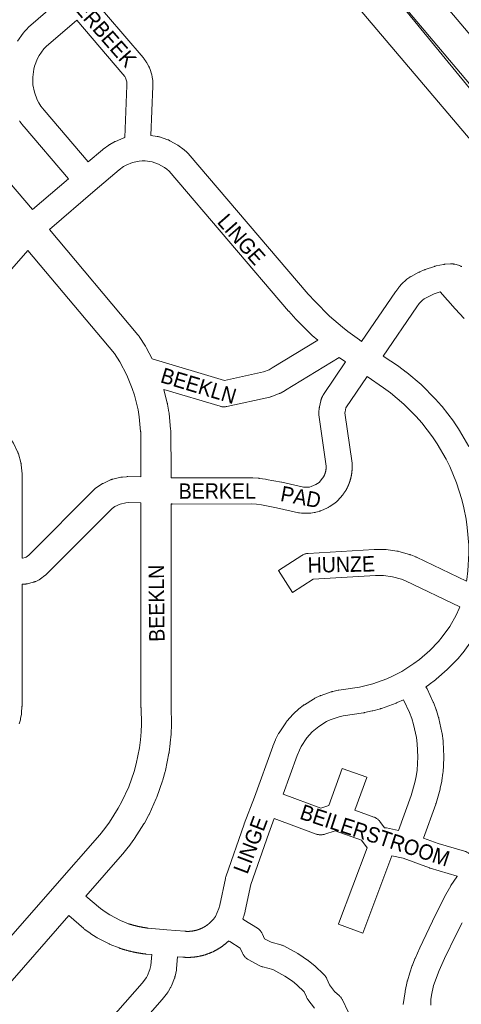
# Model space of a CAD drawing. Header units: metres. Extents: x 123819 to 142731, y 393440 to 405763.
# Tile 85 of 256: x 131569 to 131790, y 395287 to 395780. Entities that reach past the tile are written whole.
import ezdxf
from ezdxf.enums import TextEntityAlignment as Align

# ---------------------------------------------------------------- set-up
doc = ezdxf.new("R2010")
doc.units = ezdxf.units.M
doc.header["$MEASUREMENT"] = 0
for name, color, linetype, lineweight in [('gs-anno-wegen algemeen tekst', 7, 'Continuous', 0), ('gs-knt-aanvullende hoofdweg', 7, 'Continuous', 0), ('gs-knt-fietspaden', 7, 'Continuous', 0), ('gs-knt-hoofdweg', 7, 'Continuous', 0), ('gs-knt-wegen algemeen', 7, 'Continuous', 0), ('gs-vlk-plantopografie wegen algemeen', 7, 'Continuous', 0)]:
    doc.layers.add(name, color=color, linetype=linetype, lineweight=lineweight)
doc.styles.add('Style-Arial', font='arial.ttf')

msp = doc.modelspace()

# ---------------------------------------------------------------- linework, layer by layer
at = {"layer": 'gs-knt-aanvullende hoofdweg', "color": 7, "linetype": 'Continuous', "flags": 128}
for points in [[(131514.2, 395757), (131575.69, 395684.89)], [(131584.11, 395674.95), (131628.44, 395622.2), (131628.64, 395621.95), (131628.83, 395621.69), (131629.01, 395621.42), (131632.17, 395616.48), (131632.34, 395616.21), (131632.49, 395615.93), (131635.47, 395610.27)], [(131629.92, 395551.14), (131629.79, 395573.74), (131629.78, 395573.75), (131629.06, 395581.24), (131628.47, 395584.7), (131626.65, 395592.06), (131625.55, 395595.41), (131622.83, 395602.05), (131619.35, 395608.65), (131616.62, 395612.91), (131573.38, 395664.36)], [(131641.42, 395594.89), (131643.12, 395588.05), (131643.18, 395587.78), (131643.23, 395587.51), (131643.92, 395583.5), (131643.96, 395583.22), (131643.99, 395582.95), (131644.77, 395574.85), (131644.79, 395574.52), (131644.79, 395574.51), (131644.8, 395574.2), (131644.8, 395574.18), (131645, 395553.29), (131645, 395553.21), (131644.99, 395550.58)], [(131535.64, 395287.84), (131586.78, 395346.3), (131609.28, 395372.01), (131611.83, 395375.16), (131614.17, 395378.34), (131618.58, 395385.28), (131620.42, 395388.67), (131623.8, 395396.07), (131626.5, 395403.75), (131627.52, 395407.47), (131629.16, 395415.53), (131629.67, 395419.44), (131630.02, 395423.45), (131630.17, 395427.4), (131629.96, 395435.53), (131629.95, 395435.72), (131629.94, 395535.58), (131629.94, 395535.59), (131629.94, 395538.11)], [(131644.97, 395537.56), (131644.97, 395435.83), (131645.2, 395427.55), (131645.2, 395427.3), (131645.19, 395427.05), (131645.02, 395422.68), (131645, 395422.34), (131644.62, 395417.98), (131644.59, 395417.64), (131644.01, 395413.31), (131643.97, 395413.05), (131643.93, 395412.8), (131642.19, 395404.23), (131642.13, 395403.98), (131642.07, 395403.73), (131640.91, 395399.52), (131640.84, 395399.27), (131640.76, 395399.02), (131637.86, 395390.78), (131637.74, 395390.45), (131637.61, 395390.14), (131633.97, 395382.19), (131633.86, 395381.96), (131633.74, 395381.73), (131631.66, 395377.89), (131631.53, 395377.66), (131631.4, 395377.44), (131626.71, 395370.06), (131626.57, 395369.85), (131626.42, 395369.64), (131623.82, 395366.12), (131623.61, 395365.85), (131620.86, 395362.45), (131620.68, 395362.23), (131602.4, 395341.34)], [(131593.83, 395331.54), (131542.65, 395273.05), (131478.93, 395200.22), (131475.37, 395196.02), (131472.04, 395191.82), (131465.88, 395183.16), (131463, 395178.63), (131460.29, 395174.01), (131455.23, 395164.27), (131450.82, 395154.52)]]:
    msp.add_lwpolyline(points, dxfattribs=at)
at = {"layer": 'gs-knt-fietspaden', "color": 7, "linetype": 'Continuous', "flags": 128}
for points in [[(131761, 395287.08), (131762.02, 395293.48), (131762.03, 395293.57), (131762.05, 395293.67), (131763.1, 395298.54), (131763.14, 395298.69), (131763.18, 395298.83), (131764.43, 395302.89), (131764.45, 395302.96), (131765.62, 395306.51), (131765.65, 395306.6), (131765.69, 395306.69), (131766.93, 395309.85), (131766.97, 395309.93), (131767, 395310.01), (131769.46, 395315.43), (131769.48, 395315.48), (131777.2, 395331.89), (131777.23, 395331.97), (131781.68, 395340.86), (131781.72, 395340.95), (131781.77, 395341.03), (131784.85, 395346.41), (131784.91, 395346.52), (131784.98, 395346.63), (131787.95, 395351.04), (131788.01, 395351.13), (131788.09, 395351.23), (131788.13, 395351.29)], [(131790.66, 395327.93), (131787.52, 395322.12), (131781.69, 395310.09), (131779.07, 395304.02), (131776.22, 395296.52), (131775.18, 395291.81), (131774.95, 395289.51), (131774.88, 395286.77)]]:
    msp.add_lwpolyline(points, dxfattribs=at)
at = {"layer": 'gs-knt-hoofdweg', "color": 7, "linetype": 'Continuous', "flags": 128}
for points in [[(131655.89, 395934.71), (131709.79, 395868.97), (131744.34, 395831.88), (131744.6, 395831.59), (131808.36, 395756.02), (131959.34, 395579.46), (132073.38, 395448.41), (132073.61, 395448.14), (132073.82, 395447.85), (132074.03, 395447.56), (132074.21, 395447.26), (132074.39, 395446.96), (132074.55, 395446.64), (132074.7, 395446.32), (132074.83, 395445.99), (132076.56, 395441.43)], [(132012.8, 395462.61), (131998.95, 395482.27), (131852.71, 395652.61), (131792.78, 395722.15), (131792.74, 395722.2), (131688.97, 395844.54), (131630.95, 395911.35)], [(131804.94, 395732.58), (131864.11, 395663.92), (131796.17, 395745.63), (131796.14, 395745.67), (131733.33, 395820.1), (131804.94, 395732.59), (131804.94, 395732.59), (131804.94, 395732.58)]]:
    msp.add_lwpolyline(points, dxfattribs=at)
at = {"layer": 'gs-knt-wegen algemeen', "color": 7, "linetype": 'Continuous', "flags": 128}
for points in [[(131603.45, 395793.14), (131630.98, 395760.96), (131631.14, 395760.77), (131631.29, 395760.57), (131632.59, 395758.78), (131632.76, 395758.54), (131632.92, 395758.29), (131633.06, 395758.03), (131633.86, 395756.55), (131633.99, 395756.29), (131634.11, 395756.02), (131634.22, 395755.75), (131634.32, 395755.48), (131635.36, 395752.28), (131635.44, 395752.01), (131635.51, 395751.72), (131635.57, 395751.44), (131635.62, 395751.16), (131635.85, 395749.49), (131635.88, 395749.23), (131635.9, 395748.97), (131635.91, 395748.71), (131635.94, 395747.03), (131635.94, 395746.84), (131635.93, 395746.64), (131634.91, 395722)], [(131568.13, 395769.17), (131570.96, 395773.16), (131571.12, 395773.37), (131571.29, 395773.58), (131571.46, 395773.77), (131573.12, 395775.58), (131573.3, 395775.77), (131573.48, 395775.95), (131573.67, 395776.12), (131589.34, 395789.61)], [(131621.83, 395720.9), (131622.91, 395746.99), (131622.89, 395748.09), (131622.8, 395748.8), (131622.12, 395750.9), (131621.81, 395751.47), (131620.92, 395752.69), (131597.8, 395779.72), (131582.46, 395766.51), (131581.34, 395765.28), (131578.97, 395761.95), (131578.18, 395760.49), (131576.69, 395756.68), (131576.28, 395755.08), (131575.77, 395751.15), (131575.9, 395747.33), (131576.66, 395743.57), (131578.06, 395739.87), (131578.89, 395738.29), (131579.9, 395736.69), (131581.45, 395734.69), (131603.6, 395708.71)], [(131593.7, 395700.26), (131571.44, 395726.36), (131571.33, 395726.48), (131571.23, 395726.61), (131569.4, 395728.98), (131569.23, 395729.22)], [(131634.91, 395722), (131638.02, 395721.53), (131638.31, 395721.48), (131638.59, 395721.42), (131638.87, 395721.34), (131639.15, 395721.26), (131643.38, 395719.82), (131643.65, 395719.72), (131643.92, 395719.61), (131644.18, 395719.48), (131644.44, 395719.35), (131648.35, 395717.18), (131648.6, 395717.03), (131648.84, 395716.87), (131649.08, 395716.7), (131650.87, 395715.37), (131650.87, 395715.37), (131650.87, 395715.37)], [(131603.6, 395708.71), (131610.68, 395714.76), (131610.85, 395714.9), (131611.03, 395715.04), (131613.82, 395717.1), (131614.02, 395717.25), (131614.23, 395717.38), (131614.44, 395717.51), (131616.37, 395718.63), (131616.63, 395718.77), (131616.89, 395718.9), (131617.16, 395719.01), (131621.29, 395720.71), (131621.56, 395720.81), (131621.83, 395720.9)], [(131650.87, 395715.37), (131651.1, 395715.19), (131651.32, 395715), (131652.99, 395713.51), (131653.2, 395713.31), (131653.4, 395713.1), (131653.59, 395712.89), (131713.64, 395642.62), (131717.02, 395638.84), (131724.28, 395631.61), (131730.76, 395625.99), (131733.42, 395623.88), (131739.21, 395619.65), (131740.3, 395618.9)], [(131718.33, 395619.54), (131715.58, 395621.92), (131715.41, 395622.07), (131715.25, 395622.23), (131707.7, 395629.75), (131707.57, 395629.88), (131707.45, 395630.02), (131703.89, 395633.99), (131703.79, 395634.1), (131643.98, 395704.1), (131642.85, 395705.11), (131641.64, 395706.01), (131638.63, 395707.68), (131635.51, 395708.74), (131632.1, 395709.25), (131630.6, 395709.28), (131629.06, 395709.16), (131625.69, 395708.44), (131622.5, 395707.13), (131621.27, 395706.42), (131618.96, 395704.71), (131607.1, 395694.58), (131584.11, 395674.95)], [(131575.69, 395684.89), (131593.7, 395700.26)], [(131573.38, 395664.36), (131528.19, 395612.93), (131562.89, 395572.59), (131563.07, 395572.38), (131563.24, 395572.15), (131565.73, 395568.7), (131565.89, 395568.46), (131566.04, 395568.22), (131566.18, 395567.97), (131566.31, 395567.72), (131568.24, 395563.7), (131568.36, 395563.43), (131568.47, 395563.16), (131568.57, 395562.89), (131568.65, 395562.61), (131569.84, 395558.31), (131569.92, 395558.02), (131569.98, 395557.74), (131570.02, 395557.45), (131570.05, 395557.16), (131570.46, 395552.71), (131570.48, 395552.42), (131570.49, 395552.13), (131570.54, 395510.46)], [(131776.69, 395656.48), (131776.83, 395656.52), (131776.97, 395656.57), (131777.13, 395656.61), (131777.27, 395656.65), (131777.57, 395656.71), (131781.21, 395657.43), (131781.5, 395657.48), (131781.78, 395657.52), (131782.07, 395657.54), (131784.8, 395657.71), (131785.1, 395657.72), (131785.4, 395657.72), (131785.7, 395657.7), (131786, 395657.67), (131786.3, 395657.63), (131786.59, 395657.57), (131786.88, 395657.5), (131788.79, 395656.99), (131789.06, 395656.91), (131789.33, 395656.82), (131789.6, 395656.71), (131789.86, 395656.6), (131790.11, 395656.47), (131790.36, 395656.34)], [(131740.3, 395618.9), (131757.17, 395643.69), (131757.35, 395643.95), (131758.87, 395645.97), (131759.02, 395646.16), (131759.18, 395646.34), (131760.31, 395647.63), (131760.46, 395647.8), (131760.62, 395647.96), (131760.78, 395648.12), (131762.2, 395649.43), (131762.42, 395649.63), (131762.65, 395649.81), (131762.88, 395649.98), (131764.38, 395651.04), (131764.61, 395651.19), (131764.84, 395651.33), (131765.08, 395651.47), (131768.97, 395653.52), (131769.19, 395653.63), (131769.41, 395653.73), (131771.64, 395654.7), (131771.87, 395654.79), (131772.1, 395654.88), (131776.68, 395656.47)], [(131776.68, 395656.47), (131776.69, 395656.47), (131776.69, 395656.48)], [(131776.68, 395656.47), (131776.69, 395656.47), (131776.69, 395656.48)], [(131779.65, 395643.72), (131776.62, 395642.66), (131774.83, 395641.89), (131771.52, 395640.14), (131770.72, 395639.58), (131769.88, 395638.8), (131769.13, 395637.94), (131767.84, 395636.24), (131751.08, 395611.59)], [(131635.47, 395610.27), (131671.66, 395599.39), (131691.19, 395603.69), (131694, 395604.77), (131695.52, 395605.64), (131718.33, 395619.54)], [(131729.14, 395610.88), (131702.21, 395594.47), (131702.04, 395594.37), (131700, 395593.21), (131699.79, 395593.09), (131699.57, 395592.98), (131699.34, 395592.88), (131699.12, 395592.79), (131695.39, 395591.36), (131695.16, 395591.28), (131694.93, 395591.2), (131694.7, 395591.14), (131694.46, 395591.08), (131672.81, 395586.31), (131672.52, 395586.26), (131672.22, 395586.21), (131671.92, 395586.18), (131671.62, 395586.17), (131671.32, 395586.16), (131671.02, 395586.17), (131670.72, 395586.2), (131670.42, 395586.24), (131670.12, 395586.29), (131669.83, 395586.36), (131669.54, 395586.44), (131641.42, 395594.89)], [(131644.99, 395550.58), (131645.63, 395550.56), (131685.32, 395550.66), (131685.59, 395550.65), (131685.86, 395550.63), (131688.9, 395550.39), (131689.09, 395550.37), (131689.27, 395550.34), (131692.22, 395549.93), (131692.5, 395549.88), (131700.2, 395548.45), (131700.45, 395548.4), (131711.29, 395545.96), (131711.56, 395545.92), (131713.5, 395545.93), (131714.26, 395546.04), (131715.13, 395546.29), (131717.47, 395547.31), (131719, 395548.36), (131720.78, 395550.41), (131721.35, 395551.27), (131721.39, 395551.34), (131721.42, 395551.42), (131721.46, 395551.49), (131721.5, 395551.57), (131721.53, 395551.65), (131721.57, 395551.72), (131721.61, 395551.8), (131721.64, 395551.88), (131721.67, 395551.96), (131721.71, 395552.03), (131721.74, 395552.11), (131721.77, 395552.19), (131721.8, 395552.27), (131721.83, 395552.35), (131721.86, 395552.43), (131721.89, 395552.51), (131721.92, 395552.59), (131721.95, 395552.67), (131721.98, 395552.75), (131722.01, 395552.83), (131722.03, 395552.91), (131722.06, 395552.99), (131722.08, 395553.07), (131722.11, 395553.15), (131722.13, 395553.23), (131722.15, 395553.31), (131722.18, 395553.4), (131722.2, 395553.48), (131722.22, 395553.56), (131722.24, 395553.64), (131722.26, 395553.73), (131722.28, 395553.81), (131722.3, 395553.89), (131722.32, 395553.97), (131722.33, 395554.06), (131722.35, 395554.14), (131722.37, 395554.22), (131722.38, 395554.31), (131722.4, 395554.39), (131722.41, 395554.47), (131722.42, 395554.56), (131722.44, 395554.64), (131722.45, 395554.73), (131722.46, 395554.81), (131722.47, 395554.89), (131722.48, 395554.98), (131722.49, 395555.06), (131722.5, 395555.15), (131722.51, 395555.23), (131722.51, 395555.32), (131722.52, 395555.4), (131722.53, 395555.48), (131722.53, 395555.57), (131722.54, 395555.65), (131722.54, 395555.74), (131722.54, 395555.82), (131722.55, 395555.91), (131722.55, 395555.99), (131722.55, 395556.08), (131722.55, 395556.16), (131722.55, 395556.25), (131722.55, 395556.33), (131722.55, 395556.42), (131722.55, 395556.5), (131718.96, 395582.14), (131718.92, 395582.44), (131718.9, 395582.74), (131718.89, 395583.04), (131718.9, 395583.35), (131718.92, 395583.65), (131719.08, 395585.33), (131719.11, 395585.59), (131719.15, 395585.86), (131719.2, 395586.12), (131719.88, 395589.23), (131719.94, 395589.48), (131720.02, 395589.73), (131720.1, 395589.98), (131720.19, 395590.23), (131720.29, 395590.47), (131720.66, 395591.31), (131720.79, 395591.57), (131720.92, 395591.83), (131721.07, 395592.07), (131721.22, 395592.32), (131732.26, 395608.63)], [(131732.26, 395608.63), (131729.14, 395610.88)], [(131751.08, 395611.59), (131758.67, 395606.49), (131758.9, 395606.32), (131762.63, 395603.57), (131762.79, 395603.44), (131762.96, 395603.31), (131770.03, 395597.34), (131770.24, 395597.15), (131770.44, 395596.95), (131776.97, 395590.39), (131777.12, 395590.24), (131777.26, 395590.09), (131780.31, 395586.6), (131780.45, 395586.44), (131780.58, 395586.27), (131786.21, 395578.93), (131786.33, 395578.76), (131786.45, 395578.58), (131789.02, 395574.73), (131789.14, 395574.56), (131789.24, 395574.37), (131793.88, 395566.36)], [(131743.03, 395601.31), (131732.43, 395585.64), (131732, 395583.72), (131731.96, 395583.2), (131735.49, 395557.99), (131735.52, 395557.71), (131735.54, 395557.43), (131735.54, 395557.32), (131735.55, 395557.22), (131735.55, 395557.12), (131735.56, 395557.02), (131735.56, 395556.91), (131735.56, 395556.81), (131735.57, 395556.71), (131735.57, 395556.61), (131735.57, 395556.51), (131735.57, 395556.4), (131735.57, 395556.3), (131735.57, 395556.2), (131735.57, 395556.1), (131735.57, 395555.99), (131735.57, 395555.89), (131735.57, 395555.79), (131735.57, 395555.69), (131735.56, 395555.58), (131735.56, 395555.48), (131735.56, 395555.38), (131735.55, 395555.28), (131735.55, 395555.17), (131735.54, 395555.07), (131735.54, 395554.97), (131735.53, 395554.87), (131735.53, 395554.77), (131735.52, 395554.66), (131735.51, 395554.56), (131735.51, 395554.46), (131735.5, 395554.36), (131735.49, 395554.26), (131735.48, 395554.15), (131735.47, 395554.05), (131735.46, 395553.95), (131735.45, 395553.85), (131735.44, 395553.75), (131735.43, 395553.64), (131735.42, 395553.54), (131735.41, 395553.44), (131735.4, 395553.34), (131735.39, 395553.24), (131735.37, 395553.14), (131735.36, 395553.03), (131735.35, 395552.93), (131735.33, 395552.83), (131735.32, 395552.73), (131735.3, 395552.63), (131735.29, 395552.53), (131735.27, 395552.43), (131735.25, 395552.33), (131735.24, 395552.23), (131735.22, 395552.13), (131735.2, 395552.02), (131735.18, 395551.92), (131735.16, 395551.82), (131735.14, 395551.72), (131735.13, 395551.62), (131735.11, 395551.52), (131735.08, 395551.42), (131735.06, 395551.32), (131735.04, 395551.22), (131735.02, 395551.12), (131735, 395551.02), (131734.98, 395550.92), (131734.95, 395550.82), (131734.93, 395550.72), (131734.91, 395550.62), (131734.88, 395550.52), (131734.86, 395550.42), (131734.83, 395550.32), (131734.81, 395550.22), (131734.78, 395550.13), (131734.75, 395550.03), (131734.73, 395549.93), (131734.7, 395549.83), (131734.67, 395549.73), (131734.64, 395549.63), (131734.62, 395549.53), (131734.59, 395549.44), (131734.56, 395549.34), (131734.53, 395549.24), (131734.5, 395549.14), (131734.47, 395549.04), (131734.44, 395548.95), (131734.4, 395548.85), (131734.37, 395548.75), (131734.34, 395548.66), (131734.31, 395548.56), (131734.27, 395548.46), (131734.24, 395548.37), (131734.21, 395548.27), (131734.17, 395548.17), (131734.14, 395548.08), (131734.1, 395547.98), (131734.07, 395547.88), (131734.03, 395547.79), (131733.99, 395547.69), (131733.96, 395547.6), (131733.92, 395547.5), (131733.88, 395547.41), (131733.84, 395547.31), (131733.8, 395547.22), (131733.77, 395547.12), (131733.73, 395547.03), (131733.69, 395546.93), (131733.65, 395546.84), (131733.61, 395546.75), (131733.56, 395546.65), (131733.52, 395546.56), (131733.48, 395546.46), (131733.44, 395546.37), (131733.4, 395546.28), (131733.35, 395546.19), (131733.31, 395546.09), (131733.27, 395546), (131733.22, 395545.91), (131733.18, 395545.82), (131733.13, 395545.72), (131733.09, 395545.63), (131733.04, 395545.54), (131733, 395545.45), (131732.95, 395545.36), (131732.9, 395545.27), (131732.85, 395545.18), (131732.81, 395545.09), (131732.76, 395545), (131732.71, 395544.91), (131732.66, 395544.82), (131732.53, 395544.59), (131732.39, 395544.37), (131731.43, 395542.89), (131731.26, 395542.65), (131731.08, 395542.41), (131730.89, 395542.19), (131728.27, 395539.19), (131728.09, 395538.99), (131727.9, 395538.8), (131727.7, 395538.61), (131727.5, 395538.44), (131727.29, 395538.27), (131727.07, 395538.11), (131724.35, 395536.23), (131724.09, 395536.06), (131723.81, 395535.9), (131723.53, 395535.75), (131723.25, 395535.62), (131719.92, 395534.17), (131719.64, 395534.06), (131719.36, 395533.96), (131719.08, 395533.87), (131717.38, 395533.4), (131717.11, 395533.33), (131716.84, 395533.27), (131716.57, 395533.22), (131714.94, 395532.98), (131714.63, 395532.94), (131714.32, 395532.92), (131714.01, 395532.91), (131711.14, 395532.9), (131710.82, 395532.91), (131710.51, 395532.93), (131710.19, 395532.97), (131709.2, 395533.11), (131708.94, 395533.15), (131708.68, 395533.2), (131697.71, 395535.68), (131690.26, 395537.06), (131687.65, 395537.42), (131685.07, 395537.64), (131645.56, 395537.54), (131645.36, 395537.55), (131644.97, 395537.56)], [(131792.8, 395498.96), (131792.94, 395499.84), (131793.44, 395504.06), (131793.9, 395512.81), (131793.84, 395516.99), (131793.16, 395525.73), (131792.55, 395529.9), (131791.41, 395535.68), (131790.39, 395539.81), (131787.73, 395548.16), (131784.36, 395556.26), (131782.5, 395560.03), (131778.08, 395567.68), (131775.74, 395571.18), (131770.37, 395578.19), (131767.6, 395581.36), (131761.42, 395587.57), (131754.72, 395593.22), (131751.28, 395595.76), (131743.03, 395601.31)], [(131570.54, 395510.46), (131570.73, 395510.46), (131572.26, 395510.85), (131572.48, 395510.95), (131573.8, 395511.93), (131606.77, 395545.01), (131606.99, 395545.23), (131607.23, 395545.43), (131607.48, 395545.63), (131607.73, 395545.81), (131610.02, 395547.35), (131610.24, 395547.5), (131610.47, 395547.63), (131610.71, 395547.76), (131610.96, 395547.88), (131614.63, 395549.56), (131614.87, 395549.66), (131615.11, 395549.75), (131615.35, 395549.84), (131615.6, 395549.91), (131615.85, 395549.97), (131619.79, 395550.9), (131620.02, 395550.95), (131620.26, 395550.99), (131620.5, 395551.02), (131620.74, 395551.05), (131622.76, 395551.21), (131623.07, 395551.23), (131623.39, 395551.23), (131629.92, 395551.14)], [(131629.94, 395538.11), (131623.51, 395538.21), (131622.29, 395538.11), (131619.45, 395537.44), (131616.86, 395536.26), (131615.54, 395535.37), (131582.67, 395502.39), (131582.49, 395502.22), (131582.31, 395502.05), (131582.12, 395501.89), (131581.93, 395501.75), (131579.72, 395500.11), (131579.47, 395499.94), (131579.21, 395499.77), (131578.94, 395499.62), (131578.67, 395499.48), (131577.31, 395498.83), (131577.08, 395498.72), (131576.84, 395498.62), (131576.59, 395498.54), (131576.34, 395498.46), (131576.09, 395498.39), (131573.18, 395497.65), (131572.88, 395497.58), (131572.58, 395497.53), (131572.27, 395497.49), (131571.96, 395497.46), (131571.65, 395497.45), (131570.54, 395497.44)], [(131767.68, 395510.88), (131792.8, 395498.96)], [(131570.54, 395497.44), (131570.44, 395436.59), (131570.44, 395436.38), (131570.43, 395436.17), (131570.22, 395433.07), (131570.2, 395432.84), (131570.18, 395432.6), (131570.14, 395432.37), (131569.76, 395430.19), (131569.7, 395429.9), (131569.63, 395429.61), (131569.05, 395427.48)], [(131602.4, 395341.34), (131609.67, 395335.05), (131611.97, 395333.38), (131614.35, 395331.86), (131619.71, 395329.09), (131623.64, 395327.5), (131623.79, 395327.45), (131623.94, 395327.4), (131624.1, 395327.35), (131624.25, 395327.3), (131624.4, 395327.26), (131624.55, 395327.21), (131624.71, 395327.16), (131624.86, 395327.12), (131625.01, 395327.07), (131625.16, 395327.03), (131625.32, 395326.98), (131625.47, 395326.94), (131625.62, 395326.89), (131625.78, 395326.85), (131625.93, 395326.81), (131626.08, 395326.76), (131626.24, 395326.72), (131626.39, 395326.68), (131626.55, 395326.64), (131626.7, 395326.6), (131626.85, 395326.56), (131627.01, 395326.52), (131627.16, 395326.48), (131627.32, 395326.44), (131627.47, 395326.4), (131627.63, 395326.36), (131627.78, 395326.33), (131627.94, 395326.29), (131628.09, 395326.25), (131628.25, 395326.22), (131628.4, 395326.18), (131628.56, 395326.15), (131628.72, 395326.11), (131628.87, 395326.08), (131629.03, 395326.05), (131629.18, 395326.01), (131629.34, 395325.98), (131629.5, 395325.95), (131629.65, 395325.92), (131629.81, 395325.89), (131629.96, 395325.86), (131630.12, 395325.83), (131630.28, 395325.8), (131630.43, 395325.77), (131630.59, 395325.74), (131630.75, 395325.71), (131630.91, 395325.68), (131631.06, 395325.66), (131631.22, 395325.63), (131631.38, 395325.6), (131631.53, 395325.58), (131631.69, 395325.55), (131631.85, 395325.53), (131632.01, 395325.5), (131632.17, 395325.48), (131632.32, 395325.46), (131632.48, 395325.43), (131632.64, 395325.41), (131632.8, 395325.39), (131632.95, 395325.37), (131633.11, 395325.35), (131633.27, 395325.33), (131633.43, 395325.31), (131633.59, 395325.29), (131642.89, 395324.5), (131651.94, 395323.72), (131652.04, 395323.71), (131652.15, 395323.7), (131652.26, 395323.69), (131652.36, 395323.69), (131652.47, 395323.68), (131652.58, 395323.67), (131652.69, 395323.67), (131652.79, 395323.67), (131652.9, 395323.66), (131653.01, 395323.66), (131653.11, 395323.66), (131653.22, 395323.66), (131653.33, 395323.66), (131653.43, 395323.66), (131653.54, 395323.66), (131653.65, 395323.66), (131653.76, 395323.66), (131653.86, 395323.67), (131653.97, 395323.67), (131654.08, 395323.68), (131654.18, 395323.68), (131654.29, 395323.69), (131654.4, 395323.69), (131654.5, 395323.7), (131654.61, 395323.71), (131654.72, 395323.72), (131654.83, 395323.73), (131654.93, 395323.74), (131655.04, 395323.75), (131655.14, 395323.76), (131655.25, 395323.77), (131655.36, 395323.79), (131655.46, 395323.8), (131655.57, 395323.81), (131655.68, 395323.83), (131655.78, 395323.84), (131655.89, 395323.86), (131655.99, 395323.88), (131656.1, 395323.9), (131656.2, 395323.91), (131656.31, 395323.93), (131656.42, 395323.95), (131656.52, 395323.97), (131656.62, 395323.99), (131656.73, 395324.02), (131656.83, 395324.04), (131656.94, 395324.06), (131657.04, 395324.09), (131657.15, 395324.11), (131657.25, 395324.14), (131657.36, 395324.16), (131657.46, 395324.19), (131657.56, 395324.22), (131657.67, 395324.24), (131657.77, 395324.27), (131657.87, 395324.3), (131657.98, 395324.33), (131658.08, 395324.36), (131658.18, 395324.39), (131658.28, 395324.42), (131658.28, 395324.43), (131658.29, 395324.43), (131658.39, 395324.46), (131658.49, 395324.49), (131658.59, 395324.53), (131658.69, 395324.56), (131658.79, 395324.6), (131658.89, 395324.63), (131658.99, 395324.67), (131659.09, 395324.7), (131659.19, 395324.74), (131659.29, 395324.78), (131659.39, 395324.82), (131659.49, 395324.86), (131659.59, 395324.9), (131659.69, 395324.94), (131659.79, 395324.98), (131659.89, 395325.03), (131659.99, 395325.07), (131660.08, 395325.11), (131660.18, 395325.16), (131660.28, 395325.2), (131660.37, 395325.25), (131660.47, 395325.29), (131660.57, 395325.34), (131660.66, 395325.39), (131660.76, 395325.44), (131660.86, 395325.49), (131660.95, 395325.54), (131661.04, 395325.59), (131661.14, 395325.64), (131661.23, 395325.69), (131661.33, 395325.74), (131661.42, 395325.79), (131661.51, 395325.84), (131661.61, 395325.9), (131661.7, 395325.95), (131661.79, 395326.01), (131661.88, 395326.06), (131661.97, 395326.12), (131662.06, 395326.18), (131662.15, 395326.23), (131662.25, 395326.29), (131662.34, 395326.35), (131662.42, 395326.41), (131662.51, 395326.47), (131662.6, 395326.53), (131662.69, 395326.59), (131662.78, 395326.65), (131662.87, 395326.71), (131662.95, 395326.77), (131663.04, 395326.84), (131663.13, 395326.9), (131663.21, 395326.96), (131663.3, 395327.03), (131663.38, 395327.09), (131663.47, 395327.16), (131663.55, 395327.23), (131663.63, 395327.29), (131663.72, 395327.36), (131663.8, 395327.43), (131663.88, 395327.5), (131663.96, 395327.57), (131664.05, 395327.64), (131664.13, 395327.71), (131664.21, 395327.78), (131664.29, 395327.85), (131664.37, 395327.92), (131664.45, 395327.99), (131664.52, 395328.06), (131666.14, 395329.81), (131667.19, 395331.07), (131668.9, 395335.08), (131669.34, 395336.72), (131672.16, 395350.13), (131672.22, 395350.41), (131672.29, 395350.68), (131672.38, 395350.94), (131681.57, 395377.26), (131681.63, 395377.43), (131686.72, 395390.8), (131695.87, 395416.2), (131695.95, 395416.42), (131697.17, 395419.46), (131697.28, 395419.7), (131697.39, 395419.94), (131698.6, 395422.36), (131698.73, 395422.61), (131698.87, 395422.84), (131699.02, 395423.07), (131702.38, 395428.1), (131702.54, 395428.34), (131702.72, 395428.56), (131702.9, 395428.78), (131706.06, 395432.37), (131706.23, 395432.55), (131706.39, 395432.72), (131706.57, 395432.88), (131708.57, 395434.71), (131708.75, 395434.87), (131708.94, 395435.02), (131711.07, 395436.69), (131711.27, 395436.84), (131711.46, 395436.97), (131711.66, 395437.1), (131716.27, 395439.95), (131716.48, 395440.07), (131716.69, 395440.19), (131716.9, 395440.3), (131719.35, 395441.46), (131719.57, 395441.56), (131719.79, 395441.65), (131720.02, 395441.73), (131725.14, 395443.5), (131725.37, 395443.58), (131725.6, 395443.64), (131725.83, 395443.7), (131728.48, 395444.3), (131728.73, 395444.35), (131728.97, 395444.39), (131739.16, 395445.87), (131742.59, 395446.64), (131745.96, 395447.58), (131752.86, 395450.08), (131756.02, 395451.51), (131760.34, 395453.79), (131766.48, 395457.73), (131769.22, 395459.8), (131774.35, 395464.3), (131778.78, 395468.8), (131780.62, 395471.03), (131784.37, 395476.32), (131787.56, 395481.92), (131789.07, 395485.25), (131789.39, 395486.16)], [(131800.67, 395479.3), (131799.29, 395476.26), (131799.16, 395476), (131799.02, 395475.74), (131795.53, 395469.6), (131795.42, 395469.42), (131795.3, 395469.23), (131795.18, 395469.06), (131791.1, 395463.3), (131790.96, 395463.11), (131790.81, 395462.93), (131788.64, 395460.29), (131788.45, 395460.07), (131788.25, 395459.86), (131783.46, 395454.99), (131783.29, 395454.83), (131783.11, 395454.67), (131783.11, 395454.67), (131783.11, 395454.66)], [(131783.11, 395454.66), (131777.63, 395449.86), (131777.45, 395449.7), (131777.26, 395449.56), (131774.14, 395447.19), (131773.93, 395447.05), (131773.73, 395446.91), (131772.47, 395446.1)], [(131772.47, 395446.1), (131772.76, 395445.62), (131772.87, 395445.42), (131772.98, 395445.22), (131773.09, 395445.01), (131776.15, 395438.44), (131776.25, 395438.19), (131776.35, 395437.94), (131777.61, 395434.54), (131777.67, 395434.37), (131777.72, 395434.2), (131778.79, 395430.74), (131778.86, 395430.48), (131778.92, 395430.22), (131780.47, 395423.14), (131780.52, 395422.88), (131780.56, 395422.61), (131781.04, 395419.02), (131781.07, 395418.75), (131781.09, 395418.48), (131781.45, 395411.25), (131781.46, 395411.01), (131781.46, 395410.77), (131781.45, 395410.53), (131781.01, 395403.3), (131780.98, 395403.03), (131780.95, 395402.76), (131780.43, 395399.18), (131780.4, 395399), (131780.37, 395398.82), (131779.66, 395395.27), (131779.6, 395395.01), (131779.53, 395394.75), (131777.52, 395387.79), (131777.45, 395387.58), (131777.38, 395387.37)], [(131761.2, 395439.57), (131757.99, 395438.12), (131757.76, 395438.02), (131757.53, 395437.93), (131750.17, 395435.26), (131749.93, 395435.18), (131749.69, 395435.1), (131745.92, 395434.05), (131745.76, 395434.01), (131745.6, 395433.97), (131741.77, 395433.12), (131741.53, 395433.07), (131741.29, 395433.03), (131731.1, 395431.54), (131729.05, 395431.08), (131724.61, 395429.54), (131722.81, 395428.69), (131718.82, 395426.22), (131717.16, 395424.92), (131715.6, 395423.5), (131712.96, 395420.5), (131710.06, 395416.17), (131709.15, 395414.35), (131708.08, 395411.68), (131701.13, 395392.39)], [(131777.38, 395387.37), (131771.2, 395370.38), (131778.51, 395367.66), (131791.83, 395363.77), (131792.13, 395363.68), (131792.42, 395363.57), (131792.71, 395363.44), (131792.99, 395363.3), (131793.27, 395363.15), (131793.54, 395362.99), (131793.8, 395362.81), (131794.05, 395362.62), (131794.29, 395362.42), (131794.52, 395362.21), (131794.74, 395361.98), (131794.95, 395361.75), (131795.15, 395361.51), (131795.34, 395361.25), (131795.49, 395361.02)], [(131696.61, 395380.18), (131693.83, 395372.88), (131684.81, 395347.05), (131682.04, 395333.87), (131682.01, 395333.71), (131681.97, 395333.55), (131681.37, 395331.29), (131681.28, 395330.99), (131681.18, 395330.69), (131681.06, 395330.4), (131680.83, 395329.86)], [(131635.29, 395312.08), (131632.37, 395312.33), (131632.17, 395312.35), (131631.96, 395312.37), (131631.76, 395312.4), (131631.55, 395312.42), (131631.35, 395312.45), (131631.14, 395312.48), (131630.94, 395312.5), (131630.74, 395312.53), (131630.53, 395312.56), (131630.33, 395312.59), (131630.13, 395312.62), (131629.92, 395312.65), (131629.72, 395312.68), (131629.52, 395312.71), (131629.31, 395312.75), (131629.11, 395312.78), (131628.91, 395312.82), (131628.7, 395312.85), (131628.5, 395312.89), (131628.3, 395312.92), (131628.1, 395312.96), (131627.89, 395313), (131627.69, 395313.03), (131627.49, 395313.07), (131627.29, 395313.11), (131627.09, 395313.15), (131626.89, 395313.19), (131626.68, 395313.23), (131626.48, 395313.28), (131626.28, 395313.32), (131626.08, 395313.36), (131625.88, 395313.41), (131625.68, 395313.45), (131625.48, 395313.5), (131625.28, 395313.54), (131625.08, 395313.59), (131624.88, 395313.63), (131624.68, 395313.68), (131624.48, 395313.73), (131624.28, 395313.78), (131624.08, 395313.83), (131623.88, 395313.88), (131623.68, 395313.93), (131623.48, 395313.98), (131623.28, 395314.03), (131623.08, 395314.09), (131622.88, 395314.14), (131622.68, 395314.19), (131622.49, 395314.25), (131622.29, 395314.3), (131622.09, 395314.36), (131621.89, 395314.42), (131621.69, 395314.47), (131621.5, 395314.53), (131621.3, 395314.59), (131621.1, 395314.65), (131620.91, 395314.71), (131620.71, 395314.77), (131620.51, 395314.83), (131620.32, 395314.89), (131620.12, 395314.96), (131619.92, 395315.02), (131619.73, 395315.08), (131619.53, 395315.15), (131619.34, 395315.21), (131619.15, 395315.28), (131618.96, 395315.35), (131614.56, 395317.12), (131614.27, 395317.25), (131614, 395317.38), (131608.11, 395320.43), (131607.85, 395320.57), (131607.6, 395320.72), (131604.8, 395322.51), (131604.64, 395322.61), (131604.48, 395322.73), (131601.8, 395324.68), (131601.58, 395324.84), (131601.36, 395325.02), (131593.83, 395331.54)], [(131680.83, 395329.86), (131681.4, 395329.45), (131688.2, 395325.21)], [(131688.2, 395325.21), (131688.44, 395325.04), (131688.68, 395324.87), (131688.92, 395324.69), (131689.14, 395324.49), (131689.35, 395324.29), (131689.56, 395324.07), (131689.75, 395323.85), (131689.94, 395323.61), (131690.11, 395323.37), (131690.28, 395323.13), (131690.43, 395322.87), (131690.57, 395322.61), (131690.69, 395322.34), (131691.73, 395320.01), (131694.98, 395318.24), (131699.95, 395316.93), (131700.26, 395316.84), (131700.56, 395316.74), (131700.85, 395316.62), (131701.14, 395316.49), (131701.42, 395316.35), (131708.34, 395312.57), (131708.61, 395312.41), (131708.87, 395312.25), (131713.21, 395309.32), (131713.41, 395309.18), (131713.61, 395309.03), (131716.22, 395306.96), (131716.45, 395306.77), (131716.66, 395306.57), (131721.49, 395301.98), (131721.7, 395301.78), (131721.89, 395301.56), (131722.08, 395301.34), (131722.25, 395301.11), (131722.42, 395300.87), (131722.58, 395300.63), (131722.72, 395300.38), (131722.85, 395300.12), (131722.97, 395299.86), (131724.28, 395296.84), (131726.73, 395293.59), (131729.21, 395291.34), (131729.44, 395291.13), (131729.65, 395290.9), (131729.86, 395290.66), (131730.05, 395290.42), (131730.24, 395290.16), (131730.4, 395289.9), (131730.56, 395289.63), (131730.7, 395289.35), (131733.6, 395283.35)], [(131673.78, 395318.9), (131673.64, 395318.76), (131673.5, 395318.63), (131673.35, 395318.49), (131673.21, 395318.36), (131673.07, 395318.23), (131672.92, 395318.1), (131672.78, 395317.97), (131672.63, 395317.85), (131672.48, 395317.72), (131672.33, 395317.59), (131672.19, 395317.47), (131672.03, 395317.34), (131671.89, 395317.22), (131671.73, 395317.1), (131671.58, 395316.98), (131671.43, 395316.86), (131671.27, 395316.74), (131671.12, 395316.62), (131670.96, 395316.5), (131670.81, 395316.39), (131670.65, 395316.27), (131670.49, 395316.16), (131670.33, 395316.05), (131670.17, 395315.93), (131670.02, 395315.82), (131669.85, 395315.71), (131669.69, 395315.6), (131669.53, 395315.5), (131669.37, 395315.39), (131669.2, 395315.29), (131669.04, 395315.18), (131668.87, 395315.08), (131668.71, 395314.98), (131668.54, 395314.87), (131668.38, 395314.77), (131668.21, 395314.68), (131668.04, 395314.58), (131667.87, 395314.48), (131667.7, 395314.39), (131667.53, 395314.29), (131667.36, 395314.2), (131667.19, 395314.11), (131667.02, 395314.01), (131666.84, 395313.92), (131666.67, 395313.84), (131666.5, 395313.75), (131666.32, 395313.66), (131666.15, 395313.58), (131665.97, 395313.49), (131665.8, 395313.41), (131665.62, 395313.33), (131665.44, 395313.25), (131665.27, 395313.17), (131665.09, 395313.09), (131664.91, 395313.01), (131664.73, 395312.94), (131664.55, 395312.86), (131664.37, 395312.79), (131664.19, 395312.72), (131664.01, 395312.64), (131663.83, 395312.58), (131663.64, 395312.51), (131663.46, 395312.44), (131663.28, 395312.37), (131663.1, 395312.31), (131662.91, 395312.24), (131662.73, 395312.18), (131662.54, 395312.12), (131662.36, 395312.06), (131662.17, 395312), (131661.99, 395311.94), (131661.8, 395311.89), (131661.61, 395311.83), (131661.43, 395311.78), (131661.24, 395311.72), (131661.05, 395311.67), (131660.86, 395311.62), (131660.68, 395311.57), (131660.49, 395311.52), (131660.3, 395311.48), (131660.11, 395311.43), (131659.92, 395311.39), (131659.73, 395311.34), (131659.54, 395311.3), (131659.35, 395311.26), (131659.16, 395311.22), (131658.97, 395311.18), (131658.78, 395311.15), (131658.59, 395311.11), (131658.39, 395311.08), (131658.2, 395311.05), (131658.01, 395311.01), (131657.82, 395310.98), (131657.63, 395310.95), (131657.43, 395310.93), (131657.24, 395310.9), (131657.05, 395310.88), (131656.85, 395310.85), (131656.66, 395310.83), (131656.47, 395310.81), (131656.27, 395310.79), (131656.08, 395310.77), (131655.89, 395310.75), (131655.69, 395310.73), (131655.5, 395310.72), (131655.3, 395310.71), (131655.11, 395310.69), (131654.91, 395310.68), (131654.72, 395310.67), (131654.53, 395310.66), (131654.33, 395310.66), (131654.14, 395310.65), (131653.94, 395310.65), (131653.75, 395310.64), (131653.55, 395310.64), (131653.36, 395310.64), (131653.17, 395310.64), (131652.97, 395310.64), (131652.78, 395310.64), (131652.58, 395310.65), (131652.39, 395310.65), (131652.19, 395310.66), (131652, 395310.67), (131651.8, 395310.68), (131651.61, 395310.69), (131651.42, 395310.7), (131651.22, 395310.71), (131651.03, 395310.73), (131650.83, 395310.74), (131650.82, 395310.74), (131648.27, 395310.96)], [(131716.69, 395285.27), (131713.41, 395289.63), (131713.24, 395289.88), (131713.07, 395290.14), (131712.92, 395290.4), (131712.77, 395290.68), (131712.65, 395290.95), (131711.56, 395293.46), (131707.9, 395296.94), (131705.72, 395298.67), (131701.84, 395301.29), (131695.88, 395304.54), (131690.9, 395305.85), (131690.59, 395305.93), (131690.29, 395306.04), (131690, 395306.15), (131689.71, 395306.29), (131689.43, 395306.43), (131683.56, 395309.65), (131683.29, 395309.8), (131683.04, 395309.96), (131682.79, 395310.14), (131682.56, 395310.32), (131682.33, 395310.52), (131682.11, 395310.73), (131681.9, 395310.94), (131681.7, 395311.17), (131681.51, 395311.41), (131681.33, 395311.65), (131681.17, 395311.9), (131681.01, 395312.16), (131680.87, 395312.43), (131680.74, 395312.7), (131679.62, 395315.22), (131674.32, 395318.52), (131674.14, 395318.64), (131673.96, 395318.76), (131673.78, 395318.9)], [(131589.22, 395250.62), (131630.46, 395297.76), (131632.64, 395300.55), (131633.22, 395301.56), (131634.39, 395304.52), (131634.83, 395306.59), (131635.29, 395312.08)], [(131648.27, 395310.96), (131647.77, 395305.08), (131647.74, 395304.81), (131647.7, 395304.54), (131647.65, 395304.27), (131647.01, 395301.27), (131646.94, 395301.01), (131646.87, 395300.75), (131646.79, 395300.49), (131646.69, 395300.24), (131645.16, 395296.35), (131645.03, 395296.06), (131644.9, 395295.78), (131644.75, 395295.51), (131643.71, 395293.69), (131643.55, 395293.42), (131643.38, 395293.16), (131643.19, 395292.91), (131640.62, 395289.61), (131640.5, 395289.47), (131640.38, 395289.33), (131599.28, 395242.35)]]:
    msp.add_lwpolyline(points, dxfattribs=at)
for points in [[(131789.39, 395486.16), (131762.25, 395499.05), (131760.21, 395499.89), (131755.76, 395501.17), (131751.25, 395501.78), (131747.18, 395501.78), (131716.04, 395499.95), (131705.69, 395493.31, -0.390318), (131705.68, 395493.31), (131698.66, 395504.25, -0.39032), (131698.66, 395504.26), (131710.44, 395511.83), (131710.7, 395511.99), (131710.96, 395512.13), (131711.24, 395512.26), (131711.51, 395512.38), (131711.8, 395512.49), (131712.09, 395512.59), (131712.38, 395512.67), (131712.67, 395512.73), (131712.97, 395512.79), (131713.27, 395512.82), (131713.57, 395512.85), (131746.6, 395514.79), (131746.79, 395514.79), (131746.98, 395514.8), (131751.68, 395514.8), (131751.97, 395514.8), (131752.27, 395514.78), (131752.56, 395514.74), (131757.98, 395514.01), (131758.29, 395513.96), (131758.6, 395513.89), (131758.91, 395513.81), (131764.16, 395512.3), (131764.39, 395512.23), (131764.61, 395512.15), (131764.84, 395512.06), (131767.37, 395511.02), (131767.52, 395510.95), (131767.67, 395510.88), (131767.68, 395510.88), (131767.68, 395510.88)], [(131701.13, 395392.39), (131719.92, 395385.38), (131723.93, 395386.71), (131730.6, 395405.17, -0.382573), (131730.61, 395405.18), (131742.84, 395400.76, -0.382574), (131742.84, 395400.75), (131736.91, 395384.3), (131746.41, 395380.88), (131746.7, 395380.77), (131746.99, 395380.64), (131747.27, 395380.5), (131747.55, 395380.34), (131747.81, 395380.17), (131748.07, 395379.99), (131748.32, 395379.8), (131748.56, 395379.59), (131748.79, 395379.38), (131749.01, 395379.15), (131749.22, 395378.91), (131749.41, 395378.66), (131751.76, 395375.53), (131752.07, 395375.5), (131752.37, 395375.46), (131752.68, 395375.4), (131758.7, 395374.1), (131765.07, 395391.61), (131766.95, 395398.1), (131767.57, 395401.22), (131768.03, 395404.36), (131768.43, 395410.96), (131768.1, 395417.57), (131767.69, 395420.62), (131766.26, 395427.17), (131765.33, 395430.21), (131764.23, 395433.18), (131761.43, 395439.19), (131761.2, 395439.57)], [(131788.13, 395351.29), (131774.63, 395355.23), (131774.41, 395355.3), (131774.19, 395355.38), (131761.04, 395360.27), (131755.43, 395361.48), (131740.94, 395322.8, -0.355134), (131740.93, 395322.8), (131728.76, 395327.35, -0.355135), (131728.75, 395327.37), (131743.02, 395365.48), (131740.16, 395369.29), (131727.03, 395374.02), (131721.83, 395372.3), (131721.53, 395372.21), (131721.22, 395372.13), (131720.91, 395372.07), (131720.6, 395372.02), (131720.29, 395371.99), (131719.97, 395371.97), (131719.66, 395371.97), (131719.35, 395371.98), (131719.03, 395372.01), (131718.72, 395372.06), (131718.41, 395372.12), (131718.11, 395372.19), (131717.81, 395372.28), (131717.51, 395372.38), (131696.61, 395380.18)]]:
    msp.add_lwpolyline(points, format="xyb", dxfattribs=at)
at = {"layer": 'gs-vlk-plantopografie wegen algemeen', "color": 7, "linetype": 'Continuous', "flags": 128}
msp.add_lwpolyline([(131791.59, 395630.33), (131787.09, 395635.22), (131787.05, 395635.27), (131783.34, 395639.46), (131783.31, 395639.49), (131783.31, 395639.49), (131779.65, 395643.72)], dxfattribs=at)

# ---------------------------------------------------------------- texts
at = {"layer": 'gs-anno-wegen algemeen tekst', "color": 7, "style": 'Style-Arial', "width": 0.909091}
for s, rotation, p in [('HAMMERBEEK', 311.2425, (131602.44, 395784.04)), ('LINGE', 311.2425, (131680.2, 395669.98)), ('BEEKLN', 343.2668, (131658.78, 395596.71)), ('BERKEL', 0.2282, (131668.09, 395544.05)), ('PAD', 349.2852, (131709.9, 395541.04)), ('HUNZE', 1.1755, (131730.13, 395507.31)), ('BEEKLN', 90.5726, (131637.71, 395487.88)), ('BEILERSTROOM', 341.9068, (131746.97, 395371.72)), ('LINGE', 69.3361, (131684.71, 395366.97))]:
    msp.add_text(s, height=7.7, rotation=rotation, dxfattribs=at).set_placement(p, align=Align.MIDDLE_CENTER)

doc.saveas('drawing.dxf')
